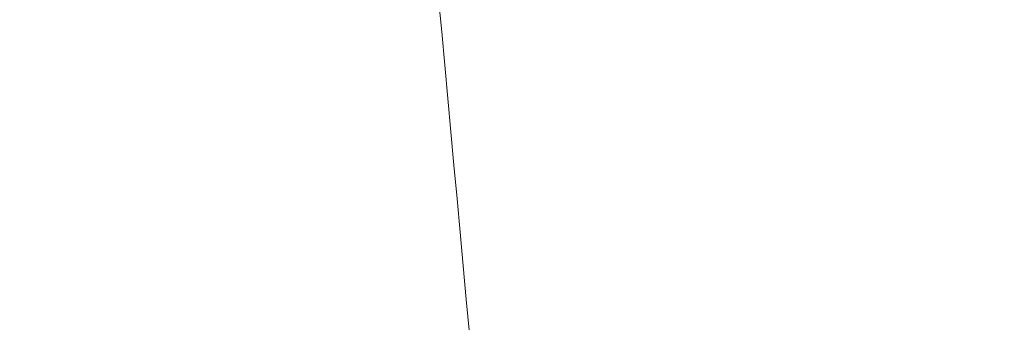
# Model space of a CAD drawing. Header units: millimetres. Extents: x 5939 to 6064, y 7184 to 7303.
# Tile 31 of 256: x 5996.74483 to 5996.77128, y 7191.13377 to 7191.14192. Entities that reach past the tile are written whole.
import ezdxf
from ezdxf.lldxf.tags import DXFTag

# ---------------------------------------------------------------- set-up
doc = ezdxf.new("R2010")
doc.units = ezdxf.units.MM
doc.layers.add('1', color=7, linetype='CONTINUOUS', true_color=0xffffff)
tags = doc.linetypes.add('DASHED', pattern=[25.72, 12.86, -12.86]).pattern_tags.tags
tags[6:7] = [DXFTag(74, 4), DXFTag(75, 0), DXFTag(340, '0'), DXFTag(46, 0.0), DXFTag(50, 0.0), DXFTag(44, 0.0), DXFTag(45, 0.0)]
tags[4:5] = [DXFTag(74, 4), DXFTag(75, 0), DXFTag(340, '0'), DXFTag(46, 0.0), DXFTag(50, 0.0), DXFTag(44, 0.0), DXFTag(45, 0.0)]

msp = doc.modelspace()

# ---------------------------------------------------------------- linework, layer by layer
at = {"layer": '1', "color": 251, "linetype": 'DASHED', "lineweight": 5}
msp.add_open_spline([(5996.744828, 7191.269005), (5996.747399, 7191.238659), (5996.753773, 7191.166647), (5996.765482, 7191.041253), (5996.777851, 7190.908379), (5996.788696, 7190.789536), (5996.797056, 7190.696628), (5996.805873, 7190.597248), (5996.818881, 7190.448782), (5996.833455, 7190.279712), (5996.849187, 7190.096465), (5996.863387, 7189.931706), (5996.872547, 7189.827156), (5996.876959, 7189.777195)], degree=3, knots=[0, 0, 0, 0, 0.154023, 0.279018, 0.380175, 0.425275, 0.469256, 0.514493, 0.563292, 0.678648, 0.773361, 0.88466, 1, 1, 1, 1], dxfattribs=at)

doc.saveas('drawing.dxf')
